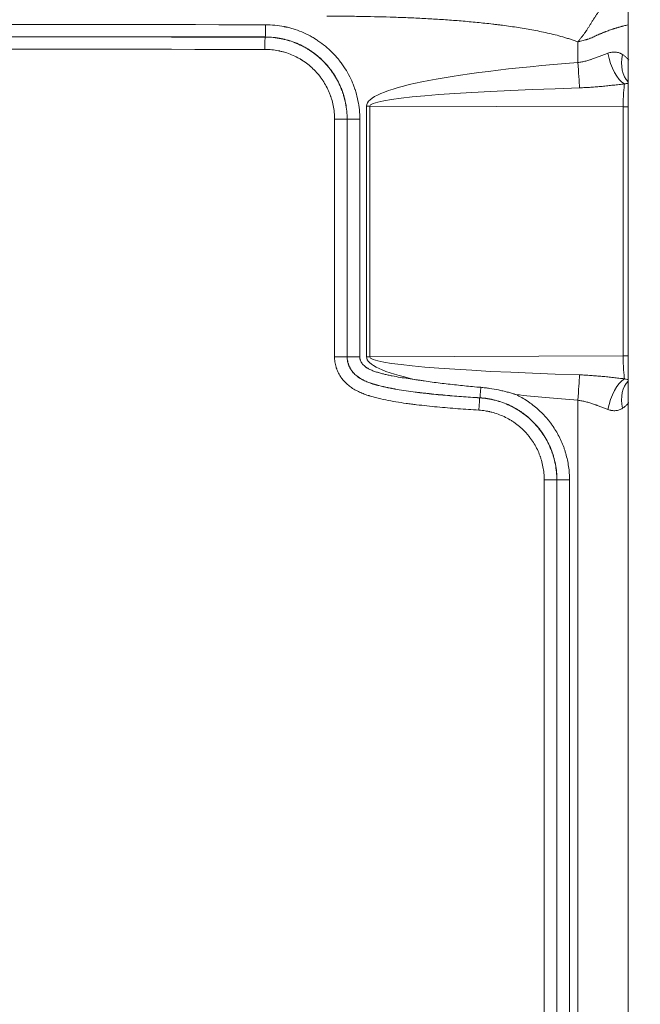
# Model space of a CAD drawing. Header units: millimetres. Extents: x 0 to 594, y 0 to 420.
# Tile 129 of 256: x 243 to 251, y 321 to 333. Entities that reach past the tile are written whole.
import ezdxf

# ---------------------------------------------------------------- set-up
doc = ezdxf.new("R2010")
doc.units = ezdxf.units.MM
doc.layers.add('1', color=7, linetype='Continuous', true_color=0xffffff)
doc.styles.add('Arial', font='txt')
doc.dimstyles.get("Standard").update_dxf_attribs({"dimtxt": 0.18, "dimasz": 0.18, "dimexe": 0.18, "dimexo": 0.0625, "dimgap": 0.09, "dimtad": 0, "dimtih": 1, "dimtoh": 1, "dimdec": 4, "dimzin": 0, "dimdsep": 46, "dimtxsty": 'Standard', "dimcen": 0.09, "dimadec": 0, "dimazin": 0, "dimtfac": 1, "dimtdec": 4, "dimtofl": 0, "dimtmove": 0, "dimatfit": 3, "dimfxl": 0, "dimtolj": 1, "dimtzin": 0, "dimarcsym": 0})

# ---------------------------------------------------------------- blocks, each defined once
blk = doc.blocks.new('_U5')
at = {"layer": '1', "color": 18, "lineweight": 18}
for p, q in [((170.922, 289.963), (170.922, 380.625)), ((338.75, 348.618), (338.75, 380.625)), ((170.922, 378.625), (248.753, 378.625)), ((338.75, 378.625), (260.919, 378.625))]:
    blk.add_line(p, q, dxfattribs=at)
at = {"layer": '1', "color": 18}
for points in [[(170.922, 378.625), (174.422, 379.563), (174.422, 377.687)], [(338.75, 378.625), (335.25, 377.687), (335.25, 379.563)]]:
    blk.add_solid(points, dxfattribs=at)
at = {"layer": '1', "color": 18, "linetype": 'Continuous', "lineweight": 13, "insert": (250.438, 375.989), "char_height": 3.5, "attachment_point": 7, "line_spacing_factor": 1.047437, "style": 'Arial'}
blk.add_mtext('\\fArial|b0|i0;\\W1.0000;3.36', dxfattribs=at)
blk = doc.blocks.new('_U6')
at = {"layer": '1', "color": 18, "lineweight": 18}
for p, q in [((135.924, 328.686), (135.924, 388.614)), ((338.75, 348.618), (338.75, 388.614)), ((135.924, 386.614), (231.254, 386.614)), ((338.75, 386.614), (243.42, 386.614))]:
    blk.add_line(p, q, dxfattribs=at)
at = {"layer": '1', "color": 18}
for points in [[(135.924, 386.614), (139.424, 387.552), (139.424, 385.677)], [(338.75, 386.614), (335.25, 385.677), (335.25, 387.552)]]:
    blk.add_solid(points, dxfattribs=at)
at = {"layer": '1', "color": 18, "linetype": 'Continuous', "lineweight": 13, "insert": (232.94, 383.979), "char_height": 3.5, "attachment_point": 7, "line_spacing_factor": 1.047437, "style": 'Arial'}
blk.add_mtext('\\fArial|b0|i0;\\W1.0000;4.06', dxfattribs=at)

msp = doc.modelspace()

# ---------------------------------------------------------------- linework, layer by layer
at = {"layer": '1', "color": 155, "linetype": 'Continuous', "lineweight": 18}
for p, q in [((250.499, 286.22), (250.501, 335.239)), ((247.077, 329.002), (246.923, 329.002))]:
    msp.add_line(p, q, dxfattribs=at)
at = {"layer": '1', "color": 155, "linetype": 'Continuous', "lineweight": 13}
for p, q in [((249.888, 332.587), (249.888, 332.838)), ((247.313, 332.057), (247.353, 332.057)), ((247.313, 329.002), (247.313, 332.057)), ((247.353, 332.057), (250.44, 332.046)), ((247.353, 332.057), (247.353, 329.002)), ((250.501, 332.046), (250.44, 332.046)), ((250.44, 329.014), (250.44, 332.046)), ((247.077, 331.897), (246.923, 331.897)), ((246.923, 329.002), (246.923, 331.897)), ((247.077, 331.897), (247.077, 329.002)), ((247.078, 329.002), (247.078, 331.898)), ((247.231, 331.898), (247.078, 331.898)), ((247.231, 331.898), (247.231, 329.002)), ((247.077, 329.002), (247.078, 329.002)), ((247.231, 329.002), (247.078, 329.002)), ((247.313, 329.002), (247.353, 329.002)), ((250.44, 329.014), (247.353, 329.002)), ((250.5, 329.014), (250.44, 329.014)), ((249.888, 310.73), (249.888, 328.472)), ((249.632, 327.502), (249.479, 327.502)), ((249.479, 310.73), (249.479, 327.502)), ((249.632, 327.502), (249.632, 310.73)), ((249.633, 310.73), (249.633, 327.503)), ((249.786, 327.503), (249.633, 327.503)), ((249.786, 327.503), (249.786, 310.73))]:
    msp.add_line(p, q, dxfattribs=at)
for centre, major_axis, ratio, start_param, end_param in [((246.08, 333.048), (0, 0.15), 0.023297, 3.176509, 4.712416), ((246.078, 332.747), (0, -0.15), 0.023297, 3.176509, 4.712416), ((250.441, 332.701), (-0.093, 0.389), 0.455934, 1.462454, 2.738386), ((250.713, 332.685), (0.157, 0.368), 0.67148, 1.849995, 2.897992), ((254.402, 332.031), (7.089, -0.026), 0.098739, 2.261485, 3.141955), ((249.879, 332.587), (-0.031, 0.399), 0.023227, 3.826442, 4.710579), ((250.466, 332.046), (-0.001, -0.3), 0.087166, 3.500965, 4.712677), ((254.393, 332.031), (7.041, -0.026), 0.04261, 2.261485, 3.141956), ((254.402, 329.028), (-7.089, -0.026), 0.098739, 6.282822, 6.698189), ((254.393, 329.028), (-7.041, -0.026), 0.04261, 6.282822, 7.163293), ((250.466, 329.014), (0.001, -0.3), 0.087166, 4.712101, 5.923813), ((249.879, 328.472), (-0.031, -0.399), 0.023227, 1.572606, 2.456744), ((250.441, 328.358), (-0.093, -0.389), 0.455934, 3.544799, 4.820731), ((250.713, 328.374), (0.157, -0.368), 0.67148, 3.385848, 4.43319), ((248.703, 328.651), (0.009, 0.15), 0.023254, 3.176509, 4.561396), ((248.684, 328.351), (-0.009, -0.15), 0.023254, 3.176509, 4.713802), ((254.402, 329.028), (-7.089, -0.026), 0.098739, 0.732429, 0.880108)]:
    msp.add_ellipse(centre, major_axis=major_axis, ratio=ratio, start_param=start_param, end_param=end_param, dxfattribs=at)
for points, knots in [([(250.32, 333.471), (250.319, 333.47), (250.317, 333.469), (250.314, 333.465), (250.313, 333.463), (250.311, 333.46), (250.309, 333.458), (250.307, 333.454), (250.305, 333.452), (250.303, 333.448), (250.302, 333.447), (250.3, 333.444), (250.299, 333.443), (250.296, 333.438), (250.294, 333.435), (250.291, 333.43), (250.289, 333.428), (250.288, 333.426), (250.287, 333.425), (250.286, 333.423), (250.285, 333.422), (250.284, 333.421), (250.284, 333.42), (250.284, 333.419), (250.283, 333.419), (250.282, 333.417), (250.281, 333.416), (250.279, 333.413), (250.278, 333.411), (250.274, 333.405), (250.271, 333.4), (250.265, 333.391), (250.261, 333.386), (250.254, 333.376), (250.251, 333.371), (250.245, 333.362), (250.243, 333.359), (250.239, 333.354), (250.237, 333.351), (250.233, 333.345), (250.231, 333.341), (250.227, 333.335), (250.224, 333.332), (250.221, 333.327), (250.22, 333.325), (250.217, 333.322), (250.216, 333.32), (250.213, 333.315), (250.21, 333.311), (250.205, 333.304), (250.203, 333.301), (250.198, 333.293), (250.195, 333.289), (250.192, 333.285), (250.192, 333.285), (250.191, 333.284), (250.191, 333.283), (250.189, 333.28), (250.187, 333.277), (250.182, 333.271), (250.18, 333.267), (250.172, 333.255), (250.166, 333.247), (250.15, 333.222), (250.138, 333.205), (250.123, 333.182), (250.12, 333.177), (250.114, 333.168), (250.105, 333.154), (250.095, 333.139), (250.085, 333.124), (250.082, 333.119), (250.076, 333.109), (250.072, 333.103), (250.062, 333.088), (250.056, 333.077), (250.046, 333.062), (250.043, 333.057), (250.036, 333.046), (250.033, 333.041), (250.024, 333.026), (250.017, 333.015), (250.004, 332.995), (249.997, 332.984), (249.989, 332.971), (249.987, 332.969), (249.981, 332.959), (249.976, 332.951), (249.967, 332.939), (249.964, 332.934), (249.959, 332.929), (249.958, 332.928), (249.957, 332.925), (249.956, 332.924), (249.953, 332.921), (249.951, 332.919), (249.949, 332.916), (249.948, 332.915), (249.946, 332.912), (249.945, 332.911), (249.939, 332.904), (249.934, 332.897), (249.922, 332.882), (249.915, 332.873), (249.905, 332.86), (249.901, 332.856), (249.895, 332.847), (249.891, 332.843), (249.888, 332.838)], [0, 0, 0, 0, 0.064981, 0.064981, 0.097472, 0.097472, 0.129962, 0.129962, 0.162453, 0.162453, 0.178698, 0.178698, 0.194944, 0.194944, 0.227434, 0.227434, 0.243679, 0.243679, 0.251802, 0.251802, 0.259925, 0.259925, 0.261933, 0.261933, 0.267958, 0.267958, 0.27599, 0.27599, 0.292056, 0.292056, 0.324187, 0.324187, 0.356319, 0.356319, 0.38845, 0.38845, 0.404515, 0.404515, 0.420581, 0.420581, 0.436647, 0.436647, 0.452712, 0.452712, 0.460745, 0.460745, 0.468778, 0.468778, 0.484844, 0.484844, 0.500909, 0.500909, 0.516975, 0.516975, 0.51892, 0.51892, 0.520866, 0.520866, 0.532539, 0.532539, 0.548104, 0.548104, 0.579233, 0.579233, 0.64149, 0.64149, 0.657055, 0.657055, 0.672619, 0.703748, 0.703748, 0.719312, 0.719312, 0.734877, 0.734877, 0.766006, 0.766006, 0.78063, 0.78063, 0.795255, 0.795255, 0.824504, 0.824504, 0.853754, 0.853754, 0.861066, 0.861066, 0.883003, 0.883003, 0.897628, 0.897628, 0.901284, 0.901284, 0.90494, 0.90494, 0.912252, 0.912252, 0.915908, 0.915908, 0.919564, 0.919564, 0.941501, 0.941501, 0.970751, 0.970751, 0.985375, 0.985375, 1, 1, 1, 1]), ([(249.888, 332.838), (249.873, 332.844), (249.858, 332.85), (249.827, 332.861), (249.812, 332.866), (249.781, 332.877), (249.766, 332.881), (249.735, 332.891), (249.72, 332.896), (249.673, 332.909), (249.642, 332.917), (249.58, 332.933), (249.549, 332.94), (249.486, 332.954), (249.455, 332.961), (249.392, 332.974), (249.36, 332.98), (249.297, 332.991), (249.266, 332.997), (249.202, 333.007), (249.171, 333.013), (249.075, 333.027), (249.011, 333.036), (248.932, 333.046), (248.916, 333.048), (248.884, 333.052), (248.836, 333.058), (248.788, 333.063), (248.692, 333.073), (248.628, 333.08), (248.499, 333.091), (248.435, 333.097), (248.307, 333.106), (248.243, 333.111), (248.115, 333.119), (248.051, 333.122), (247.922, 333.129), (247.858, 333.132), (247.73, 333.137), (247.665, 333.139), (247.473, 333.145), (247.344, 333.148), (247.151, 333.151), (247.087, 333.152), (246.99, 333.152), (246.942, 333.153), (246.894, 333.153), (246.862, 333.153), (246.846, 333.153), (246.83, 333.153)], [0, 0, 0, 0, 0.015625, 0.015625, 0.03125, 0.03125, 0.046875, 0.046875, 0.0625, 0.0625, 0.09375, 0.09375, 0.125, 0.125, 0.15625, 0.15625, 0.1875, 0.1875, 0.21875, 0.21875, 0.25, 0.25, 0.3125, 0.3125, 0.328125, 0.328125, 0.34375, 0.375, 0.375, 0.4375, 0.4375, 0.5, 0.5, 0.5625, 0.5625, 0.625, 0.625, 0.6875, 0.6875, 0.75, 0.75, 0.875, 0.875, 0.9375, 0.9375, 0.96875, 0.984375, 0.984375, 1, 1, 1, 1]), ([(234.789, 333.066), (235.514, 333.065), (236.239, 333.064), (240.004, 333.057), (243.044, 333.052), (246.083, 333.048)], [0, 0, 0, 0, 0.192592, 0.192592, 1, 1, 1, 1]), ([(246.083, 333.048), (246.121, 333.048), (246.159, 333.046), (246.234, 333.039), (246.271, 333.033), (246.313, 333.025), (246.318, 333.024), (246.327, 333.022), (246.331, 333.021), (246.345, 333.018), (246.355, 333.016), (246.382, 333.009), (246.4, 333.004), (246.454, 332.987), (246.524, 332.962), (246.592, 332.93), (246.642, 332.903), (246.658, 332.894), (246.678, 332.881), (246.682, 332.879), (246.69, 332.874), (246.694, 332.871), (246.706, 332.864), (246.714, 332.859), (246.753, 332.832), (246.784, 332.81), (246.841, 332.762), (246.869, 332.737), (246.922, 332.684), (246.947, 332.656), (246.974, 332.623), (246.977, 332.62), (246.983, 332.612), (246.992, 332.601), (247, 332.59), (247.017, 332.567), (247.028, 332.552), (247.059, 332.505), (247.078, 332.473), (247.113, 332.407), (247.129, 332.373), (247.151, 332.321), (247.158, 332.303), (247.166, 332.281), (247.167, 332.276), (247.17, 332.267), (247.175, 332.254), (247.179, 332.24), (247.193, 332.195), (247.202, 332.159), (247.216, 332.085), (247.222, 332.048), (247.229, 331.974), (247.231, 331.936), (247.231, 331.898)], [0, 0, 0, 0, 0.0625, 0.0625, 0.125, 0.125, 0.132812, 0.132812, 0.140625, 0.140625, 0.15625, 0.15625, 0.1875, 0.1875, 0.25, 0.3125, 0.3125, 0.34375, 0.34375, 0.351562, 0.351562, 0.359375, 0.359375, 0.375, 0.375, 0.4375, 0.4375, 0.5, 0.5, 0.5625, 0.5625, 0.570313, 0.570313, 0.578125, 0.59375, 0.59375, 0.625, 0.625, 0.6875, 0.6875, 0.75, 0.75, 0.78125, 0.78125, 0.789063, 0.789063, 0.796875, 0.8125, 0.8125, 0.875, 0.875, 0.9375, 0.9375, 1, 1, 1, 1]), ([(249.888, 332.838), (249.893, 332.84), (249.899, 332.841), (249.909, 332.844), (249.915, 332.846), (249.931, 332.85), (249.942, 332.853), (249.96, 332.858), (249.968, 332.86), (249.978, 332.863), (249.979, 332.863), (249.982, 332.864), (249.983, 332.864), (249.987, 332.865), (249.99, 332.866), (249.994, 332.867), (249.995, 332.867), (249.998, 332.868), (249.999, 332.868), (250.005, 332.87), (250.01, 332.872), (250.022, 332.876), (250.029, 332.879), (250.038, 332.883), (250.041, 332.884), (250.052, 332.888), (250.061, 332.892), (250.078, 332.9), (250.087, 332.904), (250.1, 332.91), (250.104, 332.912), (250.112, 332.916), (250.117, 332.918), (250.13, 332.924), (250.139, 332.928), (250.153, 332.933), (250.157, 332.935), (250.166, 332.939), (250.171, 332.941), (250.185, 332.947), (250.198, 332.953), (250.212, 332.958), (250.221, 332.962), (250.226, 332.963), (250.249, 332.972), (250.267, 332.979), (250.294, 332.988), (250.303, 332.991), (250.317, 332.996), (250.321, 332.997), (250.329, 333), (250.333, 333.001), (250.337, 333.002), (250.337, 333.003), (250.338, 333.003), (250.339, 333.003), (250.344, 333.005), (250.349, 333.006), (250.358, 333.009), (250.363, 333.01), (250.372, 333.013), (250.377, 333.015), (250.384, 333.017), (250.386, 333.017), (250.391, 333.019), (250.393, 333.019), (250.4, 333.021), (250.404, 333.022), (250.413, 333.025), (250.418, 333.026), (250.426, 333.028), (250.431, 333.03), (250.439, 333.032), (250.443, 333.033), (250.456, 333.036), (250.464, 333.038), (250.481, 333.042), (250.489, 333.044), (250.499, 333.047), (250.501, 333.047), (250.503, 333.048)], [0, 0, 0, 0, 0.021329, 0.021329, 0.042659, 0.042659, 0.085318, 0.085318, 0.117312, 0.117312, 0.122644, 0.122644, 0.127976, 0.127976, 0.138641, 0.138641, 0.143973, 0.143973, 0.149306, 0.149306, 0.170635, 0.170635, 0.202629, 0.202629, 0.213294, 0.213294, 0.255953, 0.255953, 0.298612, 0.298612, 0.319941, 0.319941, 0.341271, 0.341271, 0.386671, 0.386671, 0.409371, 0.409371, 0.432071, 0.432071, 0.477471, 0.500171, 0.500171, 0.522871, 0.522871, 0.613671, 0.613671, 0.659071, 0.659071, 0.681771, 0.681771, 0.698796, 0.698796, 0.701634, 0.701634, 0.704471, 0.704471, 0.727902, 0.727902, 0.751333, 0.751333, 0.774764, 0.774764, 0.78648, 0.78648, 0.798195, 0.798195, 0.821626, 0.821626, 0.845058, 0.845058, 0.868489, 0.868489, 0.89192, 0.89192, 0.938782, 0.938782, 0.985644, 0.985644, 1, 1, 1, 1]), ([(246.08, 332.899), (243.04, 332.902), (240, 332.907), (236.242, 332.914), (235.523, 332.915), (234.805, 332.916)], [0, 0, 0, 0, 0.808796, 0.808796, 1, 1, 1, 1]), ([(234.805, 332.915), (235.524, 332.914), (236.242, 332.913), (240, 332.906), (243.039, 332.901), (246.078, 332.897)], [0, 0, 0, 0, 0.191204, 0.191204, 1, 1, 1, 1]), ([(246.078, 332.897), (246.079, 332.898), (246.079, 332.898), (246.079, 332.898), (246.079, 332.898), (246.08, 332.899)], [0, 0, 0, 0, 0.556341, 0.556341, 1, 1, 1, 1]), ([(246.078, 332.897), (246.111, 332.897), (246.144, 332.896), (246.209, 332.889), (246.242, 332.884), (246.278, 332.877), (246.282, 332.876), (246.29, 332.874), (246.294, 332.873), (246.306, 332.871), (246.314, 332.869), (246.338, 332.863), (246.354, 332.858), (246.401, 332.844), (246.462, 332.822), (246.521, 332.794), (246.564, 332.771), (246.578, 332.763), (246.596, 332.752), (246.599, 332.75), (246.606, 332.746), (246.61, 332.743), (246.62, 332.737), (246.627, 332.732), (246.661, 332.709), (246.687, 332.69), (246.738, 332.649), (246.762, 332.627), (246.808, 332.581), (246.83, 332.556), (246.853, 332.528), (246.856, 332.524), (246.861, 332.518), (246.868, 332.508), (246.886, 332.485), (246.9, 332.465), (246.927, 332.425), (246.944, 332.397), (246.974, 332.339), (246.988, 332.31), (247.007, 332.264), (247.013, 332.249), (247.02, 332.23), (247.021, 332.226), (247.024, 332.218), (247.028, 332.206), (247.032, 332.195), (247.043, 332.155), (247.051, 332.124), (247.064, 332.06), (247.069, 332.028), (247.075, 331.963), (247.077, 331.93), (247.077, 331.897)], [0, 0, 0, 0, 0.0625, 0.0625, 0.125, 0.125, 0.132812, 0.132812, 0.140625, 0.140625, 0.15625, 0.15625, 0.1875, 0.1875, 0.25, 0.3125, 0.3125, 0.34375, 0.34375, 0.351562, 0.351562, 0.359375, 0.359375, 0.375, 0.375, 0.4375, 0.4375, 0.5, 0.5, 0.5625, 0.5625, 0.570312, 0.570312, 0.578125, 0.59375, 0.625, 0.625, 0.6875, 0.6875, 0.75, 0.75, 0.78125, 0.78125, 0.789062, 0.789062, 0.796875, 0.8125, 0.8125, 0.875, 0.875, 0.9375, 0.9375, 1, 1, 1, 1]), ([(247.078, 331.898), (247.078, 331.931), (247.076, 331.964), (247.07, 332.029), (247.065, 332.061), (247.052, 332.125), (247.045, 332.156), (247.033, 332.196), (247.029, 332.207), (247.025, 332.219), (247.022, 332.227), (247.021, 332.231), (247.014, 332.25), (247.008, 332.266), (246.989, 332.311), (246.976, 332.34), (246.945, 332.398), (246.928, 332.426), (246.901, 332.466), (246.892, 332.48), (246.877, 332.5), (246.87, 332.509), (246.862, 332.519), (246.857, 332.526), (246.854, 332.529), (246.831, 332.557), (246.809, 332.582), (246.763, 332.628), (246.739, 332.65), (246.689, 332.691), (246.663, 332.711), (246.628, 332.734), (246.622, 332.738), (246.611, 332.745), (246.608, 332.747), (246.601, 332.751), (246.583, 332.762), (246.565, 332.772), (246.522, 332.795), (246.463, 332.823), (246.402, 332.845), (246.355, 332.86), (246.339, 332.864), (246.316, 332.87), (246.308, 332.872), (246.296, 332.875), (246.292, 332.876), (246.283, 332.877), (246.279, 332.878), (246.243, 332.885), (246.211, 332.89), (246.145, 332.897), (246.113, 332.898), (246.08, 332.899)], [0, 0, 0, 0, 0.0625, 0.0625, 0.125, 0.125, 0.1875, 0.1875, 0.203125, 0.210938, 0.210938, 0.21875, 0.21875, 0.25, 0.25, 0.3125, 0.3125, 0.375, 0.375, 0.40625, 0.40625, 0.421875, 0.429688, 0.429688, 0.4375, 0.4375, 0.5, 0.5, 0.5625, 0.5625, 0.625, 0.625, 0.640625, 0.640625, 0.648438, 0.648438, 0.65625, 0.6875, 0.6875, 0.75, 0.8125, 0.8125, 0.84375, 0.84375, 0.859375, 0.859375, 0.867187, 0.867187, 0.875, 0.875, 0.9375, 0.9375, 1, 1, 1, 1]), ([(246.075, 332.747), (243.036, 332.751), (239.996, 332.756), (236.245, 332.763), (235.533, 332.764), (234.821, 332.765)], [0, 0, 0, 0, 0.810188, 0.810188, 1, 1, 1, 1]), ([(246.923, 331.897), (246.923, 331.925), (246.922, 331.953), (246.917, 332.008), (246.913, 332.036), (246.902, 332.09), (246.895, 332.117), (246.885, 332.15), (246.882, 332.16), (246.878, 332.17), (246.876, 332.177), (246.875, 332.18), (246.869, 332.196), (246.864, 332.209), (246.848, 332.248), (246.836, 332.273), (246.81, 332.322), (246.796, 332.346), (246.773, 332.38), (246.765, 332.392), (246.753, 332.408), (246.746, 332.417), (246.74, 332.425), (246.736, 332.43), (246.733, 332.433), (246.713, 332.458), (246.695, 332.478), (246.656, 332.517), (246.635, 332.536), (246.593, 332.571), (246.57, 332.588), (246.541, 332.607), (246.536, 332.611), (246.527, 332.617), (246.524, 332.618), (246.518, 332.622), (246.503, 332.631), (246.488, 332.64), (246.451, 332.66), (246.401, 332.683), (246.349, 332.702), (246.309, 332.714), (246.296, 332.718), (246.275, 332.723), (246.269, 332.725), (246.258, 332.727), (246.255, 332.728), (246.248, 332.729), (246.245, 332.73), (246.214, 332.736), (246.186, 332.74), (246.131, 332.746), (246.103, 332.747), (246.075, 332.747)], [0, 0, 0, 0, 0.0625, 0.0625, 0.125, 0.125, 0.1875, 0.1875, 0.203125, 0.210938, 0.210938, 0.21875, 0.21875, 0.25, 0.25, 0.3125, 0.3125, 0.375, 0.375, 0.40625, 0.40625, 0.421875, 0.429688, 0.429688, 0.4375, 0.4375, 0.5, 0.5, 0.5625, 0.5625, 0.625, 0.625, 0.640625, 0.640625, 0.648437, 0.648437, 0.65625, 0.6875, 0.6875, 0.75, 0.8125, 0.8125, 0.84375, 0.84375, 0.859375, 0.859375, 0.867188, 0.867188, 0.875, 0.875, 0.9375, 0.9375, 1, 1, 1, 1]), ([(249.888, 332.587), (249.905, 332.589), (249.921, 332.592), (249.954, 332.598), (249.97, 332.602), (250.002, 332.61), (250.018, 332.615), (250.037, 332.621), (250.041, 332.622), (250.049, 332.625), (250.061, 332.628), (250.072, 332.632), (250.095, 332.64), (250.11, 332.646), (250.14, 332.657), (250.155, 332.663), (250.184, 332.674), (250.198, 332.679), (250.227, 332.69), (250.241, 332.696), (250.255, 332.701)], [0, 0, 0, 0, 0.125, 0.125, 0.25, 0.25, 0.375, 0.375, 0.40625, 0.40625, 0.4375, 0.5, 0.5, 0.625, 0.625, 0.75, 0.75, 0.875, 0.875, 1, 1, 1, 1]), ([(250.255, 332.701), (250.263, 332.704), (250.279, 332.709), (250.295, 332.712), (250.311, 332.714), (250.318, 332.715), (250.328, 332.715), (250.33, 332.715), (250.334, 332.715), (250.336, 332.715), (250.342, 332.715), (250.346, 332.715), (250.357, 332.714), (250.364, 332.712), (250.379, 332.709), (250.386, 332.707), (250.396, 332.704), (250.4, 332.702), (250.406, 332.699), (250.41, 332.698), (250.419, 332.693), (250.426, 332.689), (250.432, 332.685)], [0, 0, 0, 0, 0.125, 0.25, 0.25, 0.375, 0.375, 0.40625, 0.40625, 0.4375, 0.4375, 0.5, 0.5, 0.625, 0.625, 0.75, 0.75, 0.8125, 0.8125, 0.875, 0.875, 1, 1, 1, 1]), ([(250.432, 332.685), (250.442, 332.679), (250.451, 332.672), (250.469, 332.658), (250.477, 332.65), (250.493, 332.635), (250.501, 332.627), (250.509, 332.618), (250.509, 332.618), (250.509, 332.618)], [0, 0, 0, 0, 0.328812, 0.328812, 0.657624, 0.657624, 0.986436, 0.986436, 1, 1, 1, 1]), ([(250.457, 332.326), (250.435, 332.324), (250.412, 332.322), (250.367, 332.317), (250.344, 332.314), (250.298, 332.309), (250.275, 332.307), (250.23, 332.302), (250.207, 332.3), (250.173, 332.296), (250.161, 332.295), (250.138, 332.293), (250.127, 332.292), (250.092, 332.289), (250.069, 332.287), (250.023, 332.284), (250, 332.283), (249.955, 332.281), (249.932, 332.28), (249.909, 332.279)], [0, 0, 0, 0, 0.125, 0.125, 0.25, 0.25, 0.375, 0.375, 0.5, 0.5, 0.5625, 0.5625, 0.625, 0.625, 0.75, 0.75, 0.875, 0.875, 1, 1, 1, 1]), ([(250.501, 332.335), (250.5, 332.335), (250.499, 332.335), (250.497, 332.334), (250.495, 332.334), (250.492, 332.334), (250.49, 332.334), (250.485, 332.333), (250.482, 332.333), (250.471, 332.331), (250.464, 332.329), (250.457, 332.326)], [0, 0, 0, 0, 0.077571, 0.077571, 0.192874, 0.192874, 0.308178, 0.308178, 0.538785, 0.538785, 1, 1, 1, 1]), ([(248.681, 328.351), (248.596, 328.356), (248.512, 328.362), (248.385, 328.371), (248.343, 328.375), (248.259, 328.382), (248.217, 328.386), (248.09, 328.398), (248.006, 328.407), (247.902, 328.42), (247.881, 328.422), (247.839, 328.428), (247.818, 328.431), (247.755, 328.439), (247.714, 328.446), (247.63, 328.46), (247.589, 328.467), (247.506, 328.484), (247.465, 328.493), (247.403, 328.509), (247.382, 328.515), (247.357, 328.523), (247.352, 328.524), (247.342, 328.527), (247.337, 328.529), (247.321, 328.534), (247.311, 328.537), (247.281, 328.548), (247.262, 328.556), (247.223, 328.573), (247.204, 328.582), (247.166, 328.602), (247.148, 328.613), (247.113, 328.637), (247.096, 328.65), (247.064, 328.679), (247.049, 328.694), (247.031, 328.714), (247.028, 328.718), (247.023, 328.724), (247.021, 328.726), (247.018, 328.73), (247.016, 328.732), (247.008, 328.743), (247.002, 328.752), (246.99, 328.77), (246.979, 328.788), (246.965, 328.816), (246.956, 328.836), (246.951, 328.848), (246.951, 328.851), (246.949, 328.856), (246.948, 328.859), (246.945, 328.866), (246.944, 328.871), (246.939, 328.887), (246.934, 328.907), (246.928, 328.939), (246.925, 328.96), (246.924, 328.981), (246.923, 328.992), (246.923, 329.002)], [0, 0, 0, 0, 0.125, 0.125, 0.1875, 0.1875, 0.25, 0.25, 0.375, 0.375, 0.40625, 0.40625, 0.4375, 0.4375, 0.5, 0.5, 0.5625, 0.5625, 0.625, 0.625, 0.65625, 0.65625, 0.664062, 0.664062, 0.671875, 0.671875, 0.6875, 0.6875, 0.71875, 0.71875, 0.75, 0.75, 0.78125, 0.78125, 0.8125, 0.8125, 0.84375, 0.84375, 0.851562, 0.851562, 0.855469, 0.855469, 0.859375, 0.859375, 0.875, 0.875, 0.890625, 0.90625, 0.921875, 0.921875, 0.925781, 0.925781, 0.929687, 0.929687, 0.9375, 0.9375, 0.953125, 0.96875, 0.984375, 0.984375, 1, 1, 1, 1]), ([(247.077, 329.002), (247.077, 329.002), (247.077, 329.002), (247.077, 329.002), (247.077, 329.001), (247.077, 329), (247.077, 328.998), (247.077, 328.994), (247.077, 328.986), (247.078, 328.979), (247.079, 328.964), (247.082, 328.946), (247.087, 328.927), (247.09, 328.916), (247.091, 328.914), (247.092, 328.909), (247.093, 328.907), (247.096, 328.9), (247.097, 328.896), (247.103, 328.882), (247.111, 328.865), (247.121, 328.849), (247.129, 328.837), (247.131, 328.833), (247.136, 328.828), (247.137, 328.826), (247.14, 328.822), (247.141, 328.82), (247.149, 328.811), (247.155, 328.804), (247.168, 328.79), (247.175, 328.783), (247.189, 328.771), (247.197, 328.765), (247.208, 328.756), (247.212, 328.753), (247.218, 328.749), (247.22, 328.748), (247.224, 328.745), (247.226, 328.744), (247.236, 328.737), (247.244, 328.733), (247.256, 328.726), (247.26, 328.723), (247.269, 328.719), (247.281, 328.712), (247.294, 328.707), (247.32, 328.695), (247.337, 328.688), (247.364, 328.679), (247.373, 328.676), (247.387, 328.671), (247.391, 328.67), (247.4, 328.667), (247.405, 328.666), (247.427, 328.659), (247.446, 328.654), (247.5, 328.64), (247.537, 328.631), (247.592, 328.62), (247.611, 328.617), (247.648, 328.61), (247.703, 328.6), (247.759, 328.591), (247.833, 328.58), (247.87, 328.575), (247.926, 328.568), (247.945, 328.566), (247.982, 328.561), (248.075, 328.55), (248.168, 328.541), (248.281, 328.531), (248.318, 328.528), (248.393, 328.521), (248.43, 328.518), (248.543, 328.51), (248.618, 328.505), (248.693, 328.5)], [0, 0, 0, 0, 0.000244, 0.000244, 0.000488, 0.000977, 0.001953, 0.003906, 0.007812, 0.015625, 0.015625, 0.03125, 0.046875, 0.046875, 0.050781, 0.050781, 0.054687, 0.054687, 0.0625, 0.0625, 0.078125, 0.09375, 0.09375, 0.101562, 0.101562, 0.105469, 0.105469, 0.109375, 0.109375, 0.125, 0.125, 0.140625, 0.140625, 0.15625, 0.15625, 0.164063, 0.164063, 0.167969, 0.167969, 0.171875, 0.171875, 0.1875, 0.1875, 0.195312, 0.195312, 0.203125, 0.21875, 0.21875, 0.25, 0.25, 0.265625, 0.265625, 0.273437, 0.273437, 0.28125, 0.28125, 0.3125, 0.3125, 0.375, 0.375, 0.40625, 0.40625, 0.4375, 0.5, 0.5, 0.5625, 0.5625, 0.59375, 0.59375, 0.625, 0.75, 0.75, 0.8125, 0.8125, 0.875, 0.875, 1, 1, 1, 1]), ([(248.694, 328.502), (248.619, 328.506), (248.544, 328.511), (248.394, 328.522), (248.319, 328.529), (248.207, 328.539), (248.169, 328.542), (248.113, 328.548), (248.094, 328.55), (248.057, 328.554), (248.02, 328.558), (247.982, 328.562), (247.945, 328.567), (247.926, 328.569), (247.871, 328.576), (247.833, 328.581), (247.759, 328.592), (247.703, 328.601), (247.648, 328.611), (247.611, 328.618), (247.593, 328.621), (247.537, 328.633), (247.501, 328.641), (247.446, 328.655), (247.428, 328.66), (247.405, 328.667), (247.401, 328.668), (247.392, 328.671), (247.378, 328.675), (247.365, 328.68), (247.338, 328.689), (247.321, 328.696), (247.295, 328.707), (247.286, 328.711), (247.274, 328.718), (247.269, 328.72), (247.261, 328.724), (247.257, 328.726), (247.245, 328.733), (247.237, 328.738), (247.225, 328.746), (247.221, 328.749), (247.213, 328.754), (247.209, 328.757), (247.198, 328.766), (247.19, 328.772), (247.176, 328.784), (247.169, 328.79), (247.156, 328.804), (247.15, 328.811), (247.142, 328.82), (247.141, 328.822), (247.138, 328.826), (247.137, 328.828), (247.132, 328.834), (247.13, 328.838), (247.122, 328.849), (247.112, 328.866), (247.104, 328.883), (247.098, 328.896), (247.097, 328.9), (247.094, 328.907), (247.093, 328.909), (247.092, 328.914), (247.091, 328.916), (247.088, 328.928), (247.083, 328.946), (247.08, 328.965), (247.078, 328.983), (247.078, 328.993), (247.078, 329.002)], [0, 0, 0, 0, 0.125, 0.125, 0.25, 0.25, 0.3125, 0.3125, 0.34375, 0.34375, 0.375, 0.40625, 0.40625, 0.4375, 0.4375, 0.5, 0.5, 0.5625, 0.59375, 0.59375, 0.625, 0.625, 0.6875, 0.6875, 0.71875, 0.71875, 0.726563, 0.726563, 0.734375, 0.75, 0.75, 0.78125, 0.78125, 0.796875, 0.796875, 0.804688, 0.804688, 0.8125, 0.8125, 0.828125, 0.828125, 0.835938, 0.835938, 0.84375, 0.84375, 0.859375, 0.859375, 0.875, 0.875, 0.890625, 0.890625, 0.894531, 0.894531, 0.898438, 0.898438, 0.90625, 0.90625, 0.921875, 0.9375, 0.9375, 0.945313, 0.945313, 0.949219, 0.949219, 0.953125, 0.953125, 0.96875, 0.984375, 0.984375, 1, 1, 1, 1]), ([(247.231, 329.002), (247.231, 328.998), (247.231, 328.994), (247.232, 328.986), (247.233, 328.978), (247.235, 328.97), (247.237, 328.964), (247.238, 328.962), (247.239, 328.958), (247.24, 328.956), (247.242, 328.95), (247.245, 328.942), (247.249, 328.935), (247.253, 328.928), (247.255, 328.924), (247.259, 328.919), (247.26, 328.918), (247.263, 328.914), (247.264, 328.913), (247.271, 328.905), (247.276, 328.899), (247.289, 328.888), (247.295, 328.882), (247.303, 328.876), (247.305, 328.875), (247.308, 328.873), (247.31, 328.872), (247.315, 328.868), (247.322, 328.864), (247.329, 328.86), (247.337, 328.856), (247.34, 328.854), (247.351, 328.848), (247.359, 328.845), (247.374, 328.838), (247.381, 328.835), (247.404, 328.826), (247.419, 328.821), (247.439, 328.814), (247.443, 328.813), (247.451, 328.811), (247.455, 328.81), (247.467, 328.806), (247.474, 328.804), (247.498, 328.797), (247.514, 328.793), (247.546, 328.785), (247.562, 328.782), (247.594, 328.775), (247.61, 328.772), (247.658, 328.762), (247.69, 328.756), (247.786, 328.74), (247.851, 328.731), (247.916, 328.722)], [0, 0, 0, 0, 0.015625, 0.015625, 0.03125, 0.046875, 0.046875, 0.054688, 0.054688, 0.0625, 0.0625, 0.078125, 0.09375, 0.09375, 0.109375, 0.109375, 0.117188, 0.117188, 0.125, 0.125, 0.15625, 0.15625, 0.1875, 0.1875, 0.195312, 0.195312, 0.203125, 0.203125, 0.21875, 0.234375, 0.234375, 0.25, 0.25, 0.28125, 0.28125, 0.3125, 0.3125, 0.375, 0.375, 0.390625, 0.390625, 0.40625, 0.40625, 0.4375, 0.4375, 0.5, 0.5, 0.5625, 0.5625, 0.625, 0.625, 0.75, 0.75, 1, 1, 1, 1]), ([(249.909, 328.781), (249.932, 328.78), (249.955, 328.779), (250, 328.776), (250.023, 328.775), (250.069, 328.772), (250.092, 328.77), (250.138, 328.766), (250.161, 328.764), (250.195, 328.761), (250.207, 328.76), (250.23, 328.758), (250.241, 328.756), (250.275, 328.753), (250.298, 328.75), (250.344, 328.745), (250.366, 328.743), (250.412, 328.738), (250.435, 328.735), (250.457, 328.733)], [0, 0, 0, 0, 0.125, 0.125, 0.25, 0.25, 0.375, 0.375, 0.5, 0.5, 0.5625, 0.5625, 0.625, 0.625, 0.75, 0.75, 0.875, 0.875, 1, 1, 1, 1]), ([(250.457, 328.733), (250.464, 328.73), (250.471, 328.728), (250.485, 328.726), (250.492, 328.725), (250.499, 328.725), (250.5, 328.725), (250.501, 328.725)], [0, 0, 0, 0, 0.467905, 0.467905, 0.935809, 0.935809, 1, 1, 1, 1]), ([(248.693, 328.5), (248.693, 328.501), (248.693, 328.501), (248.693, 328.501), (248.694, 328.501), (248.694, 328.502)], [0, 0, 0, 0, 0.146816, 0.146816, 1, 1, 1, 1]), ([(248.693, 328.5), (248.725, 328.499), (248.756, 328.495), (248.803, 328.488), (248.819, 328.485), (248.838, 328.481), (248.842, 328.48), (248.85, 328.478), (248.853, 328.478), (248.865, 328.475), (248.873, 328.473), (248.911, 328.463), (248.941, 328.454), (249, 328.433), (249.029, 328.421), (249.085, 328.394), (249.113, 328.38), (249.147, 328.359), (249.154, 328.355), (249.167, 328.347), (249.174, 328.343), (249.194, 328.33), (249.207, 328.321), (249.245, 328.293), (249.294, 328.254), (249.339, 328.21), (249.371, 328.176), (249.382, 328.164), (249.397, 328.146), (249.402, 328.14), (249.41, 328.131), (249.412, 328.128), (249.417, 328.122), (249.42, 328.118), (249.441, 328.09), (249.459, 328.065), (249.493, 328.012), (249.509, 327.984), (249.537, 327.929), (249.55, 327.9), (249.564, 327.863), (249.569, 327.852), (249.573, 327.841), (249.575, 327.834), (249.577, 327.83), (249.583, 327.811), (249.588, 327.796), (249.601, 327.751), (249.608, 327.72), (249.62, 327.659), (249.624, 327.628), (249.63, 327.565), (249.632, 327.534), (249.632, 327.502)], [0, 0, 0, 0, 0.0625, 0.0625, 0.09375, 0.09375, 0.101563, 0.101563, 0.109375, 0.109375, 0.125, 0.125, 0.1875, 0.1875, 0.25, 0.25, 0.3125, 0.3125, 0.328125, 0.328125, 0.34375, 0.34375, 0.375, 0.375, 0.4375, 0.5, 0.5, 0.53125, 0.53125, 0.546875, 0.546875, 0.554688, 0.554688, 0.5625, 0.5625, 0.625, 0.625, 0.6875, 0.6875, 0.75, 0.75, 0.765625, 0.773438, 0.773438, 0.78125, 0.78125, 0.8125, 0.8125, 0.875, 0.875, 0.9375, 0.9375, 1, 1, 1, 1]), ([(249.633, 327.503), (249.633, 327.535), (249.631, 327.566), (249.626, 327.629), (249.621, 327.66), (249.609, 327.722), (249.602, 327.752), (249.591, 327.79), (249.589, 327.798), (249.584, 327.813), (249.581, 327.82), (249.574, 327.843), (249.568, 327.858), (249.551, 327.901), (249.525, 327.958), (249.494, 328.013), (249.469, 328.053), (249.46, 328.066), (249.447, 328.085), (249.442, 328.092), (249.435, 328.101), (249.433, 328.104), (249.428, 328.111), (249.406, 328.139), (249.383, 328.166), (249.34, 328.211), (249.318, 328.233), (249.271, 328.275), (249.246, 328.294), (249.214, 328.317), (249.205, 328.324), (249.195, 328.331), (249.188, 328.335), (249.185, 328.337), (249.168, 328.348), (249.155, 328.357), (249.114, 328.381), (249.087, 328.395), (249.03, 328.422), (249.001, 328.434), (248.942, 328.455), (248.912, 328.464), (248.851, 328.48), (248.789, 328.493), (248.726, 328.5), (248.694, 328.502)], [0, 0, 0, 0, 0.0625, 0.0625, 0.125, 0.125, 0.1875, 0.1875, 0.203125, 0.203125, 0.21875, 0.21875, 0.25, 0.25, 0.3125, 0.375, 0.375, 0.40625, 0.40625, 0.421875, 0.421875, 0.429687, 0.429687, 0.4375, 0.5, 0.5, 0.5625, 0.5625, 0.625, 0.625, 0.640625, 0.648437, 0.648437, 0.65625, 0.65625, 0.6875, 0.6875, 0.75, 0.75, 0.8125, 0.8125, 0.875, 0.875, 0.9375, 1, 1, 1, 1]), ([(249.133, 328.541), (249.157, 328.529), (249.181, 328.517), (249.228, 328.49), (249.251, 328.476), (249.279, 328.457), (249.285, 328.453), (249.296, 328.446), (249.312, 328.434), (249.329, 328.422), (249.361, 328.397), (249.402, 328.363), (249.46, 328.307), (249.496, 328.268), (249.522, 328.237), (249.531, 328.226), (249.543, 328.21), (249.548, 328.205), (249.554, 328.197), (249.556, 328.194), (249.56, 328.189), (249.578, 328.164), (249.595, 328.139), (249.624, 328.094), (249.651, 328.047), (249.674, 327.999), (249.696, 327.95), (249.707, 327.925), (249.721, 327.887), (249.725, 327.874), (249.731, 327.855), (249.733, 327.848), (249.737, 327.835), (249.739, 327.829), (249.749, 327.796), (249.755, 327.77), (249.766, 327.718), (249.776, 327.665), (249.782, 327.611), (249.785, 327.557), (249.786, 327.53), (249.786, 327.503)], [0, 0, 0, 0, 0.0625, 0.0625, 0.125, 0.125, 0.140625, 0.140625, 0.15625, 0.1875, 0.1875, 0.25, 0.3125, 0.375, 0.375, 0.40625, 0.40625, 0.421875, 0.421875, 0.429688, 0.429688, 0.4375, 0.5, 0.5, 0.5625, 0.625, 0.625, 0.6875, 0.6875, 0.71875, 0.71875, 0.734375, 0.734375, 0.75, 0.75, 0.8125, 0.8125, 0.875, 0.9375, 0.9375, 1, 1, 1, 1]), ([(250.255, 328.358), (250.241, 328.364), (250.227, 328.369), (250.198, 328.38), (250.184, 328.386), (250.154, 328.397), (250.139, 328.403), (250.121, 328.41), (250.117, 328.411), (250.109, 328.414), (250.098, 328.418), (250.087, 328.422), (250.064, 328.43), (250.048, 328.435), (250.017, 328.445), (250.001, 328.449), (249.97, 328.457), (249.954, 328.461), (249.921, 328.467), (249.905, 328.47), (249.888, 328.472)], [0, 0, 0, 0, 0.125, 0.125, 0.25, 0.25, 0.375, 0.375, 0.40625, 0.40625, 0.4375, 0.5, 0.5, 0.625, 0.625, 0.75, 0.75, 0.875, 0.875, 1, 1, 1, 1]), ([(250.509, 328.442), (250.509, 328.441), (250.509, 328.441), (250.501, 328.433), (250.493, 328.425), (250.477, 328.409), (250.469, 328.402), (250.451, 328.387), (250.442, 328.381), (250.432, 328.374)], [0, 0, 0, 0, 0.011369, 0.011369, 0.340913, 0.340913, 0.670456, 0.670456, 1, 1, 1, 1]), ([(249.479, 327.502), (249.479, 327.529), (249.477, 327.556), (249.472, 327.609), (249.468, 327.635), (249.458, 327.688), (249.452, 327.714), (249.441, 327.752), (249.437, 327.765), (249.432, 327.781), (249.431, 327.784), (249.428, 327.79), (249.425, 327.8), (249.421, 327.809), (249.409, 327.84), (249.398, 327.865), (249.374, 327.912), (249.361, 327.935), (249.332, 327.98), (249.317, 328.002), (249.298, 328.026), (249.296, 328.029), (249.292, 328.034), (249.29, 328.037), (249.283, 328.044), (249.27, 328.06), (249.257, 328.075), (249.23, 328.104), (249.191, 328.141), (249.15, 328.174), (249.117, 328.198), (249.106, 328.206), (249.09, 328.217), (249.084, 328.22), (249.072, 328.227), (249.067, 328.231), (249.038, 328.248), (249.014, 328.26), (248.966, 328.283), (248.941, 328.293), (248.891, 328.311), (248.866, 328.319), (248.833, 328.327), (248.827, 328.329), (248.817, 328.331), (248.814, 328.332), (248.807, 328.334), (248.791, 328.337), (248.774, 328.34), (248.734, 328.346), (248.707, 328.349), (248.681, 328.351)], [0, 0, 0, 0, 0.0625, 0.0625, 0.125, 0.125, 0.1875, 0.1875, 0.21875, 0.21875, 0.226562, 0.226562, 0.234375, 0.25, 0.25, 0.3125, 0.3125, 0.375, 0.375, 0.4375, 0.4375, 0.445312, 0.445312, 0.453125, 0.453125, 0.46875, 0.5, 0.5, 0.5625, 0.625, 0.625, 0.65625, 0.65625, 0.671875, 0.671875, 0.6875, 0.6875, 0.75, 0.75, 0.8125, 0.8125, 0.875, 0.875, 0.890625, 0.890625, 0.898437, 0.898437, 0.90625, 0.9375, 0.9375, 1, 1, 1, 1]), ([(250.432, 328.374), (250.426, 328.37), (250.419, 328.367), (250.407, 328.36), (250.4, 328.357), (250.386, 328.352), (250.379, 328.35), (250.37, 328.348), (250.368, 328.348), (250.364, 328.347), (250.363, 328.347), (250.357, 328.346), (250.353, 328.345), (250.342, 328.344), (250.327, 328.344), (250.311, 328.345), (250.299, 328.347), (250.295, 328.347), (250.289, 328.349), (250.287, 328.349), (250.283, 328.35), (250.273, 328.352), (250.263, 328.356), (250.255, 328.358)], [0, 0, 0, 0, 0.125, 0.125, 0.25, 0.25, 0.375, 0.375, 0.40625, 0.40625, 0.4375, 0.4375, 0.5, 0.5, 0.625, 0.75, 0.75, 0.8125, 0.8125, 0.84375, 0.84375, 0.875, 1, 1, 1, 1]), ([(249.633, 327.503), (249.633, 327.503), (249.633, 327.503), (249.632, 327.503), (249.632, 327.502), (249.632, 327.502)], [0, 0, 0, 0, 0.166056, 0.166056, 1, 1, 1, 1])]:
    msp.add_open_spline(points, degree=3, knots=knots, dxfattribs=at)
msp.add_open_spline([(247.078, 331.898), (247.077, 331.898), (247.077, 331.898), (247.077, 331.897)], degree=3, dxfattribs=at)
at = {"layer": '1', "color": 155, "linetype": 'Continuous', "lineweight": 18}
for points, knots in [([(248.705, 328.629), (248.639, 328.634), (248.573, 328.64), (248.441, 328.654), (248.375, 328.661), (248.244, 328.676), (248.178, 328.684), (248.08, 328.697), (248.047, 328.702), (247.998, 328.709), (247.981, 328.712), (247.957, 328.716), (247.949, 328.717), (247.936, 328.719), (247.932, 328.72), (247.924, 328.721), (247.92, 328.722), (247.916, 328.722)], [0, 0, 0, 0, 0.25, 0.25, 0.5, 0.5, 0.75, 0.75, 0.875, 0.875, 0.9375, 0.9375, 0.96875, 0.96875, 0.984375, 0.984375, 1, 1, 1, 1]), ([(249.133, 328.541), (249.129, 328.542), (249.124, 328.544), (249.116, 328.546), (249.111, 328.548), (249.098, 328.552), (249.089, 328.555), (249.063, 328.562), (249.028, 328.572), (248.993, 328.581), (248.966, 328.587), (248.957, 328.589), (248.939, 328.593), (248.93, 328.595), (248.886, 328.604), (248.85, 328.611), (248.796, 328.619), (248.778, 328.621), (248.741, 328.625), (248.723, 328.627), (248.705, 328.629)], [0, 0, 0, 0, 0.03125, 0.03125, 0.0625, 0.0625, 0.125, 0.125, 0.25, 0.375, 0.375, 0.4375, 0.4375, 0.5, 0.5, 0.75, 0.75, 0.875, 0.875, 1, 1, 1, 1])]:
    msp.add_open_spline(points, degree=3, knots=knots, dxfattribs=at)

# ---------------------------------------------------------------- dimensions: what is measured, and where the dimension line sits
at = {"layer": '1', "color": 18, "linetype": 'Continuous', "lineweight": 13}
for base, p2, picture, middle in [((135.924, 386.614), (135.924, 328.686), '_U6', (237.337, 386.614)), ((170.922, 378.625), (170.922, 289.963), '_U5', (254.836, 378.625))]:
    dim = msp.add_linear_dim(base=base, p1=(338.75, 348.618), p2=p2, dimstyle='Standard', override={"dimtxt": 3.5, "dimasz": 3.5, "dimexe": 2, "dimexo": 0, "dimgap": 1.5, "dimtih": 1, "dimtoh": 1, "dimdec": 2, "dimlfac": 0.02, "dimdsep": 46, "dimlunit": 2, "dimtxsty": 'Arial', "dimsah": 1, "dimse1": 0, "dimse2": 0, "dimsd1": 0, "dimsd2": 0, "dimclrd": 18, "dimclre": 18, "dimclrt": 18, "dimtol": 0, "dimtm": -0.1, "dimtfac": 1, "dimtdec": 2, "dimtofl": 1, "dimtmove": 0, "dimlwd": 18, "dimlwe": 18}, dxfattribs=at)
    dim.commit()
    dim.dimension.update_dxf_attribs({"geometry": picture, "text_midpoint": middle, "dimtype": 160})

doc.saveas('drawing.dxf')
